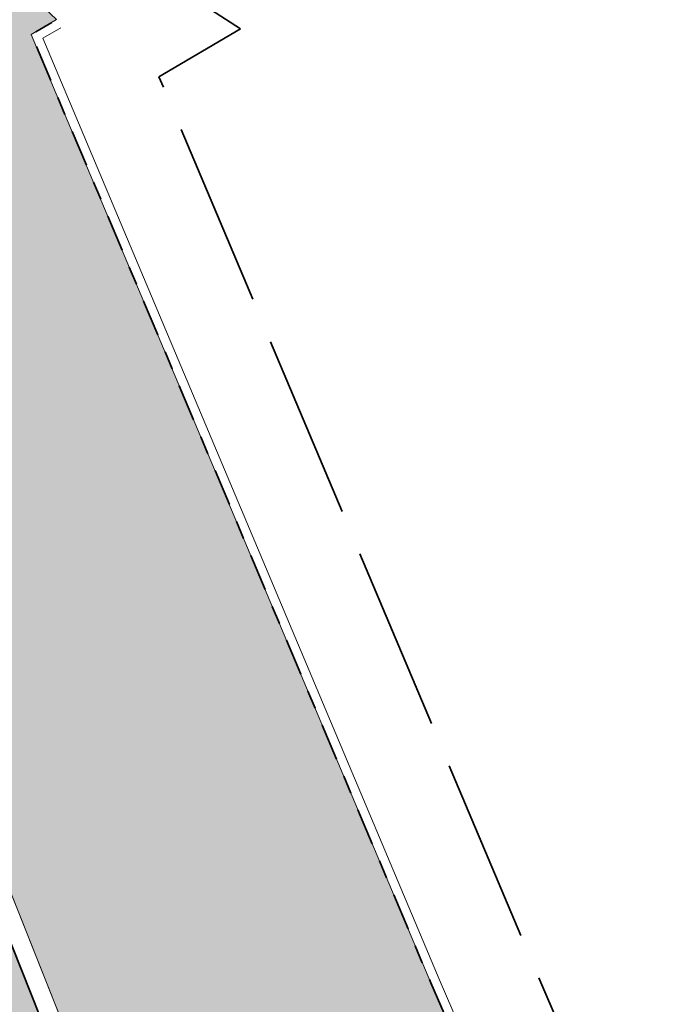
# Model space of a CAD drawing. Header units: metres. Extents: x 196674 to 197628, y 355499 to 356232.
# Tile 23 of 209: x 196884 to 196891, y 355823 to 355834. Entities that reach past the tile are written whole.
import ezdxf

# ---------------------------------------------------------------- set-up
doc = ezdxf.new("R2010")
doc.units = ezdxf.units.M
doc.linetypes.add('VH-OPSLUITBAND-SO', pattern=[10, 4, -2, 2, -2])
doc.linetypes.add('ZZ-SYSTEEMGRENS-SO', pattern=[5, 4, -1])
doc.layers.add('N-WE-VH-HULPLIJN-G', color=40, linetype='Continuous', lineweight=5, plot=False)
doc.layers.add('N-WE-VH-KANTOPSLUITING_ACHTERKANTBAND-G', color=50, linetype='Continuous', lineweight=18)
for name, color, linetype, lineweight, true_color in [('N-WE-VH-KANTOPSLUITING_GELEIDEBAND_50 200-G', 1, 'Continuous', 35, 0xff0000), ('N-WE-VH-KANTOPSLUITING_OPSLUITBAND_100X200-G', 150, 'VH-OPSLUITBAND-SO', 35, 0x007fff), ('N-WE-VH-OPENVERHARDING_STRAATBAKSTEEN_ROOD_ELLEBOOG_LINGE-A', 7, 'Continuous', 5, 0xdaaea0), ('N-WE-VH-OPENVERHARDING_TEGEL_200x300_FIETSPAD_ROOD-A', 7, 'Continuous', 5, 0xe04d68), ('X-XX-AL-GRENS_SYSTEEMGRENS-G', 7, 'ZZ-SYSTEEMGRENS-SO', 35, 0xd60036)]:
    doc.layers.add(name, color=color, linetype=linetype, lineweight=lineweight, true_color=true_color)

msp = doc.modelspace()

# ---------------------------------------------------------------- hatches: boundary and pattern name
at = {"layer": 'N-WE-VH-OPENVERHARDING_STRAATBAKSTEEN_ROOD_ELLEBOOG_LINGE-A', "true_color": 0xb05e45}
h = msp.add_hatch(dxfattribs=at)
h.set_pattern_fill('AVH-ROO_BSS_LINGEFRMT_ELLEBOOG', color=25, scale=4, angle=21.67232329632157, pattern_type=2)
h.set_pattern_definition([(21.67232329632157, (196753.6511661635, 356089.3677123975), (0.1792042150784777, 0.4155548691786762), [1.28, -0.64]), (291.6723232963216, (196753.2966401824, 356090.2598510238), (0.1792042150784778, 0.4155548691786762), [1.28, -0.64])])
edge = h.paths.add_edge_path()
edge.add_line((196854.634800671, 355847.3068900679), (196851.3665704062, 355846.0082851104))
edge.add_line((196851.3665704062, 355846.0082851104), (196852.9006189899, 355842.0887260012))
edge.add_line((196852.9006189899, 355842.0887260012), (196853.796900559, 355840.1496289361))
edge.add_line((196853.796900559, 355840.1496289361), (196854.5423430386, 355838.4176919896))
edge.add_line((196854.5423430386, 355838.4176919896), (196854.9167043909, 355838.5587630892))
edge.add_line((196854.9167043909, 355838.5587630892), (196855.1680830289, 355837.9095865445))
edge.add_line((196855.1680830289, 355837.9095865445), (196854.813907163, 355837.7761896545))
edge.add_line((196854.813907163, 355837.7761896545), (196858.0740962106, 355829.1894290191))
edge.add_line((196858.0740962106, 355829.1894290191), (196858.4847609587, 355829.3566530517))
edge.add_line((196858.4847609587, 355829.3566530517), (196858.6461048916, 355828.9515408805))
edge.add_line((196858.6461048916, 355828.9515408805), (196858.8074488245, 355828.5464287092))
edge.add_line((196858.8074488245, 355828.5464287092), (196858.3967840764, 355828.3792046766))
edge.add_line((196858.3967840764, 355828.3792046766), (196860.1905359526, 355823.8524921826))
edge.add_arc((196860.3361869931, 355823.4144153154), 0.4616552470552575, 27.314097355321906, 108.390845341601, ccw=False)
edge.add_arc((196860.3361869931, 355823.4144153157), 0.4616552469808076, -65.41169166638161, 27.31409731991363, ccw=False)
edge.add_line((196860.5282795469, 355822.9946224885), (196862.5133318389, 355818.0350498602))
edge.add_line((196862.5133318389, 355818.0350498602), (196866.2864310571, 355808.5456891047))
edge.add_line((196866.2864310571, 355808.5456891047), (196867.581257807, 355805.2878631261))
edge.add_line((196867.581257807, 355805.2878631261), (196867.9217623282, 355804.4098501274))
edge.add_line((196867.9217623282, 355804.4098501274), (196870.0653635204, 355798.8824353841))
edge.add_line((196870.0653635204, 355798.8824353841), (196873.358203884, 355800.1908192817))
edge.add_line((196873.358203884, 355800.1908192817), (196854.634800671, 355847.3068900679))
h.paths.add_polyline_path([(196841.0858936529, 355881.4017207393), (196837.7140431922, 355880.0443230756), (196839.5772904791, 355875.4159143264), (196841.1301816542, 355871.4390365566), (196841.7395418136, 355871.6956293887), (196843.151059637, 355868.2801940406), (196842.63141636, 355868.0392346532), (196843.4900363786, 355865.8687646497), (196844.0232237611, 355866.1116903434), (196845.3695745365, 355862.6465332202), (196844.746755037, 355862.3643601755), (196846.1745000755, 355858.6130248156), (196846.5038240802, 355858.7491365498), (196846.7150110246, 355858.2732877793), (196846.3951378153, 355858.1530437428), (196848.5058357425, 355853.0721934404), (196849.2454863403, 355851.269035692), (196849.5001118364, 355850.6861876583), (196850.030891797, 355850.9013806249), (196851.4569500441, 355847.2645212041), (196850.9688039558, 355847.0245952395), (196851.3665704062, 355846.0082851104), (196854.634800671, 355847.3068900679)])
h.paths.add_polyline_path([(196880.8574146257, 355842.0475994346), (196879.1419714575, 355846.3041045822), (196878.6767607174, 355847.4279524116), (196878.4514744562, 355847.9909747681), (196877.8947571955, 355847.7672206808), (196876.4362827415, 355851.384245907), (196877.0026204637, 355851.6118666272), (196876.8501220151, 355851.9929819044), (196875.7116283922, 355855.0583460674), (196872.1529597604, 355853.6441706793), (196890.8763631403, 355806.5280994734), (196895.0099379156, 355808.1707361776), (196891.3852624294, 355816.3565551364), (196888.3845230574, 355823.3092453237), (196884.0420041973, 355833.6126927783), (196884.3159500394, 355833.7740029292), (196883.9444415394, 355834.1288702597), (196882.5075790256, 355837.8448770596)])
edge = h.paths.add_edge_path()
edge.add_arc((196871.2374186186, 355865.9375688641), 0.2898915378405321, 99.84772102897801, 297.5182277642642, ccw=False)
edge.add_line((196871.187838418, 355866.2231890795), (196867.9303796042, 355874.2523537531))
edge.add_line((196867.9303796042, 355874.2523537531), (196867.1835981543, 355876.035643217))
edge.add_line((196867.1835981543, 355876.035643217), (196864.8483598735, 355881.7495890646))
edge.add_line((196864.8483598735, 355881.7495890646), (196864.1513045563, 355883.6890990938))
edge.add_line((196864.1513045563, 355883.6890990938), (196863.8494427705, 355884.6024968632))
edge.add_line((196863.8494427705, 355884.6024968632), (196863.4774495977, 355884.4671676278))
edge.add_line((196863.4774495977, 355884.4671676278), (196862.1200399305, 355887.8133126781))
edge.add_line((196862.1200399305, 355887.8133126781), (196862.4051404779, 355888.0123878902))
edge.add_line((196862.4051404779, 355888.0123878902), (196861.9821257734, 355889.082991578))
edge.add_line((196861.9821257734, 355889.082991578), (196861.7565284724, 355889.7133117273))
edge.add_line((196861.7565284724, 355889.7133117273), (196861.5701991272, 355889.6476588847))
edge.add_line((196861.5701991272, 355889.6476588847), (196861.3862929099, 355890.1423955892))
edge.add_line((196861.3862929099, 355890.1423955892), (196861.5669729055, 355890.2142988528))
edge.add_line((196861.5669729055, 355890.2142988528), (196861.446571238, 355890.5415519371))
edge.add_line((196861.446571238, 355890.5415519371), (196861.749, 355890.659))
edge.add_line((196861.749, 355890.659), (196860.359, 355894.034))
edge.add_line((196860.359, 355894.034), (196860.127, 355893.937))
edge.add_line((196860.127, 355893.937), (196859.854, 355894.644))
edge.add_line((196859.854, 355894.644), (196860.083, 355894.727))
edge.add_line((196860.083, 355894.727), (196859.6792949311, 355895.7113569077))
edge.add_line((196859.6792949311, 355895.7113569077), (196856.0146416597, 355894.255064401))
edge.add_line((196856.0146416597, 355894.255064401), (196872.1529597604, 355853.6441706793))
edge.add_line((196872.1529597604, 355853.6441706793), (196875.7116283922, 355855.0583460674))
edge.add_line((196875.7116283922, 355855.0583460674), (196873.8583172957, 355860.0483374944))
edge.add_line((196873.8583172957, 355860.0483374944), (196871.3713574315, 355865.6804745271))
edge = h.paths.add_edge_path()
edge.add_line((196857.0729405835, 355901.7350927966), (196856.2620444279, 355903.5931532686))
edge.add_line((196856.2620444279, 355903.5931532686), (196856.1540861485, 355903.5406490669))
edge.add_line((196856.1540861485, 355903.5406490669), (196855.9286700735, 355904.0573672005))
edge.add_line((196855.9286700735, 355904.0573672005), (196856.0598969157, 355904.1146143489))
edge.add_line((196856.0598969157, 355904.1146143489), (196855.6229645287, 355905.16350213))
edge.add_line((196855.6229645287, 355905.16350213), (196855.4794456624, 355905.1088460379))
edge.add_line((196855.4794456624, 355905.1088460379), (196855.293381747, 355905.6217776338))
edge.add_line((196855.293381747, 355905.6217776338), (196855.4372839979, 355905.6790478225))
edge.add_line((196855.4372839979, 355905.6790478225), (196854.7639172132, 355907.3387920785))
edge.add_line((196854.7639172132, 355907.3387920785), (196854.6331884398, 355907.2857547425))
edge.add_line((196854.6331884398, 355907.2857547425), (196854.3865365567, 355907.8820846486))
edge.add_line((196854.3865365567, 355907.8820846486), (196854.5730159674, 355907.9594224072))
edge.add_line((196854.5730159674, 355907.9594224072), (196853.9598522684, 355909.5017534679))
edge.add_line((196853.9598522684, 355909.5017534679), (196853.7649923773, 355909.4064519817))
edge.add_line((196853.7649923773, 355909.4064519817), (196853.5230847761, 355910.0041915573))
edge.add_line((196853.5230847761, 355910.0041915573), (196853.7213924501, 355910.0956280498))
edge.add_line((196853.7213924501, 355910.0956280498), (196853.1065108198, 355911.6127306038))
edge.add_line((196853.1065108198, 355911.6127306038), (196850.6789398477, 355917.6353734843))
edge.add_line((196850.6789398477, 355917.6353734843), (196848.7404598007, 355916.8650446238))
edge.add_line((196848.7404598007, 355916.8650446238), (196850.8308011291, 355911.6048432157))
edge.add_arc((196821.371640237, 355899.8980998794), 31.7000000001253, 10.362350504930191, 21.67232329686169, ccw=False)
edge.add_line((196852.5546094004, 355905.6000674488), (196852.9441035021, 355903.4699987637))
edge.add_arc((196880.7825270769, 355908.5603988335), 28.29999999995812, 190.362350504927, 201.6723232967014)
edge.add_line((196854.48302382, 355898.1092683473), (196856.0146416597, 355894.255064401))
edge.add_line((196856.0146416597, 355894.255064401), (196859.6792949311, 355895.7113569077))
edge.add_line((196859.6792949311, 355895.7113569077), (196858.689, 355898.126))
edge.add_line((196858.689, 355898.126), (196858.4799999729, 355898.0369999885))
edge.add_line((196858.4799999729, 355898.0369999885), (196857.8911247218, 355899.311631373))
edge.add_line((196857.8911247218, 355899.311631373), (196857.0729405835, 355901.7350927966))
at = {"layer": 'N-WE-VH-OPENVERHARDING_TEGEL_200x300_FIETSPAD_ROOD-A'}
h = msp.add_hatch(dxfattribs=at)
h.set_pattern_fill('AVH-TEGEL_200X300_HALFST', color=256, scale=2, angle=21.67232329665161, pattern_type=2)
h.set_pattern_definition([(21.67232329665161, (0, 0), (-0.1477191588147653, 0.3717244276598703), []), (111.6723232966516, (0, 0), (-0.5575866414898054, -0.2215787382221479), [0.4, -0.4]), (111.6723232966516, (0.3717244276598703, 0.1477191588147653), (-0.5575866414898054, -0.2215787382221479), [-0.4, 0.4])])
h.paths.add_polyline_path([(196871.9670975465, 355853.5703110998), (196869.1791643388, 355852.4624174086), (196871.7642496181, 355845.9572399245), (196872.8352135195, 355843.262237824), (196878.005384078, 355830.2518828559), (196879.0763479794, 355827.5568807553), (196884.2465185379, 355814.5465257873), (196885.3174824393, 355811.8515236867), (196887.9025677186, 355805.3463462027), (196890.6905009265, 355806.454239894)])
h.paths.add_polyline_path([(196855.8287794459, 355894.1812048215), (196853.0408462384, 355893.0733111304), (196854.1118101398, 355890.3783090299), (196859.2819806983, 355877.3679540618), (196860.3529445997, 355874.6729519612), (196865.5231151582, 355861.6625969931), (196866.5940790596, 355858.9675948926), (196869.1791643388, 355852.4624174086), (196871.9670975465, 355853.5703110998)])

# ---------------------------------------------------------------- linework, layer by layer
at = {"layer": 'N-WE-VH-HULPLIJN-G', "flags": 128}
for points in [[(196880.8574146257, 355842.0475994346), (196879.1419714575, 355846.3041045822), (196878.6767607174, 355847.4279524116), (196878.4514744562, 355847.9909747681), (196877.8947571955, 355847.7672206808), (196876.4362827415, 355851.384245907), (196877.0026204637, 355851.6118666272), (196876.8501220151, 355851.9929819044), (196875.7116283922, 355855.0583460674), (196872.1529597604, 355853.6441706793), (196890.8763631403, 355806.5280994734), (196895.0099379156, 355808.1707361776), (196891.3852624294, 355816.3565551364), (196888.3845230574, 355823.3092453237), (196884.0420041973, 355833.6126927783), (196884.3159500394, 355833.7740029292), (196883.9444415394, 355834.1288702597), (196882.5075790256, 355837.8448770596)], [(196871.9670975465, 355853.5703110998), (196869.1791643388, 355852.4624174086), (196871.7642496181, 355845.9572399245), (196872.8352135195, 355843.262237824), (196878.005384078, 355830.2518828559), (196879.0763479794, 355827.5568807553), (196884.2465185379, 355814.5465257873), (196885.3174824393, 355811.8515236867), (196887.9025677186, 355805.3463462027), (196890.6905009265, 355806.454239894)]]:
    msp.add_lwpolyline(points, close=True, dxfattribs=at)
at = {"layer": 'N-WE-VH-KANTOPSLUITING_ACHTERKANTBAND-G', "flags": 128}
msp.add_lwpolyline([(196848.7404560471, 355916.8650432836), (196850.8308011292, 355911.6048432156, -0.04938916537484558), (196852.5546094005, 355905.6000674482), (196852.9441035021, 355903.469998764, 0.04938916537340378), (196854.4830238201, 355898.1092683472), (196891.173383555, 355805.7806693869, 0.2425756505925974), (196939.4051307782, 355763.7686919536), (196978.240702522, 355754.2391576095, 0.01194172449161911), (196982.8956366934, 355753.2141223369, 0.01194172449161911)], format="xyb", dxfattribs=at)
msp.add_lwpolyline([(196936.6110497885, 355768.5926563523), (196933.7682812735, 355769.6565290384), (196930.86842524, 355770.9212860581), (196927.6797548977, 355772.432095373), (196924.8527798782, 355773.9741957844), (196922.3435431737, 355775.449220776), (196919.5842822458, 355777.1917064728), (196917.343080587, 355778.5711044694), (196913.4195675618, 355780.9916157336), (196912.185672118, 355781.8337274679), (196910.5577072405, 355782.9945391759), (196907.8252865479, 355785.527777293), (196906.4934183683, 355786.7564728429), (196905.0160275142, 355788.5394249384), (196902.3741864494, 355793.2637957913), (196898.4236671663, 355800.6975398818), (196895.8697568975, 355806.4759416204), (196891.4768897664, 355816.3966132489), (196888.476506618, 355823.3484780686), (196884.1681315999, 355833.5709127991), (196884.3632049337, 355833.6857796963)], dxfattribs=at)
at = {"layer": 'N-WE-VH-KANTOPSLUITING_GELEIDEBAND_50 200-G', "ltscale": 0.2, "flags": 128}
msp.add_lwpolyline([(196855.8287794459, 355894.1812048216), (196890.9875213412, 355805.7068098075, 0.1414047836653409), (196914.7624567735, 355775.0225184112)], format="xyb", dxfattribs=at)
at = {"layer": 'N-WE-VH-KANTOPSLUITING_OPSLUITBAND_100X200-G', "ltscale": 0.1, "flags": 128}
msp.add_lwpolyline([(196936.576, 355768.499), (196933.730741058, 355769.5638046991), (196930.8270175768, 355770.8302484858), (196927.6343654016, 355772.3429444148), (196924.8034849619, 355773.887175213), (196922.291494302, 355775.3638190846), (196919.5313754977, 355777.1068465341), (196917.2906206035, 355778.4859695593), (196913.3651006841, 355780.9077189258), (196912.1284520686, 355781.7517096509), (196910.4944256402, 355782.9168435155), (196907.7573895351, 355785.4543605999), (196906.4206903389, 355786.6875129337), (196904.9332025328, 355788.4826502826), (196902.2863836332, 355793.2159229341), (196898.3336646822, 355800.6538061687), (196895.7782921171, 355806.4355164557), (196891.3852624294, 355816.3565551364), (196888.3845230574, 355823.3092453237), (196884.0420041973, 355833.6126927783), (196884.3124642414, 355833.7719503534)], dxfattribs=at)
at = {"layer": 'X-XX-AL-GRENS_SYSTEEMGRENS-G', "ltscale": 0.5, "flags": 128}
msp.add_lwpolyline([(197173.0845801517, 355664.4267221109), (197172.678291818, 355658.1040395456), (197176.2062336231, 355657.9276386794), (197179.6585214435, 355660.8258546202), (197196.8460500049, 355641.1849859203), (197196.618113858, 355640.9851655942), (197203.3658004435, 355633.2880423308), (197204.598351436, 355636.2035375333), (197206.181120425, 355637.5931654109), (197210.3450714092, 355632.9793581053), (197211.1344663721, 355633.8542043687), (197215.577003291, 355630.1111014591), (197222.812057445, 355638.6980935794), (197225.7729980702, 355636.1981525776), (197252.4997837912, 355613.6295939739), (197256.3974516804, 355618.2471244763), (197230.4350738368, 355640.1698336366), (197234.5465854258, 355645.0395252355), (197230.9951246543, 355648.102425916), (197227.7363916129, 355651.014992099), (197227.7150354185, 355650.9915016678), (197227.3858924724, 355651.2966605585), (197230.5297411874, 355654.3837220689), (197222.7747070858, 355662.5864016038), (197213.3031688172, 355673.0409596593), (197208.7438719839, 355679.5515306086), (197204.6678372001, 355688.2834966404), (197202.9207222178, 355693.3147658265), (197202.5296188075, 355695.8358091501), (197209.2561496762, 355696.7388380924), (197208.765603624, 355699.4053961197), (197208.8375775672, 355699.4157603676), (197208.4960738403, 355702.0476424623), (197209.7550059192, 355702.1614664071), (197209.6289773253, 355703.3557373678), (197209.431316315, 355705.9322142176), (197209.3853665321, 355708.5054020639), (197209.4909423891, 355711.0763696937), (197209.825975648, 355714.406320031), (197209.1003553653, 355714.700446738), (197209.2732684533, 355715.2254737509), (197208.7827839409, 355715.4092287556), (197209.8333840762, 355718.2914021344), (197204.6571410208, 355720.1605124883), (197206.9259623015, 355726.3911903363), (197207.3755778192, 355727.6258113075), (197205.6951706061, 355728.2354618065), (197201.970541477, 355729.6509828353, -0.03199396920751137), (197199.2658455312, 355725.4928494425), (197194.4988616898, 355729.2364659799), (197191.8020115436, 355731.3330088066), (197190.6829954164, 355730.2418318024), (197188.9323846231, 355731.7580333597, 0.01582069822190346), (197191.308975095, 355733.798286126), (197190.5246250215, 355734.700084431), (197189.8547559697, 355735.4391273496), (197188.5065648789, 355737.3969406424), (197188.3768484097, 355737.5504837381), (197186.2264232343, 355740.6599554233), (197185.4143065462, 355740.8273772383), (197177.0047230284, 355735.000759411), (197161.0308464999, 355735.7499021), (197143.9921317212, 355736.546230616), (197117.3114725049, 355737.8750504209), (197104.5701917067, 355738.4152468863), (197089.3270001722, 355739.2400485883), (197089.4979420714, 355743.4763910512), (197087.6423294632, 355744.6045541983), (197087.2320594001, 355744.8539874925), (197086.4302028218, 355745.4612094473), (197085.6301577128, 355746.0670596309), (197084.2515270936, 355747.3631431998), (197083.0033431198, 355748.790046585), (197081.9521148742, 355750.2640411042), (197081.052108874, 355751.8364435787), (197080.680597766, 355752.6629727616), (197080.3089695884, 355753.4897623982), (197079.7287775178, 355755.2084983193), (197079.3027229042, 355757.0287405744), (197079.0552433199, 355758.8767777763), (197078.9881413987, 355760.748092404), (197079.0484954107, 355761.6954089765), (197079.4901165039, 355761.5482019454), (197081.8987959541, 355767.3947458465), (197083.4122910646, 355769.9863346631), (197084.9290730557, 355772.1438856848), (197085.2777218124, 355772.6391357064), (197085.9504292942, 355773.4546849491), (197087.2615113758, 355775.0451778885), (197089.4568843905, 355777.2328139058), (197092.7058230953, 355779.8115121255), (197090.7255592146, 355782.8612331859), (197090.5279328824, 355783.1655891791), (197094.0593130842, 355784.7965387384), (197089.240221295, 355793.944965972), (197079.8514273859, 355789.6587774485), (197073.1066642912, 355808.1301448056), (197062.6964714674, 355839.0387078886), (197050.201550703, 355834.8591941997), (197054.256388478, 355823.4068109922), (197060.9054150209, 355805.9824325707), (197064.0917084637, 355798.9340248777), (197065.6061934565, 355785.3714584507), (197066.4118943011, 355778.1591798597), (197064.2976158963, 355775.7696807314), (197061.8930028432, 355773.065075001), (197059.8798242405, 355770.937906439), (197059.567781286, 355770.7063368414), (197054.395078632, 355766.8676324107), (197050.1449273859, 355764.4954855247), (197046.646028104, 355763.2036366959), (197046.6485450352, 355763.1967402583), (197042.8018864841, 355761.7681380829), (197042.6247659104, 355761.7025895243), (197032.2172606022, 355760.2665015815), (197022.1724443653, 355758.1057256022), (197022.1490316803, 355758.1349914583), (197018.4791559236, 355757.3507739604), (197017.1834583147, 355757.8590001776), (197013.9320116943, 355762.4906063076), (197012.2359937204, 355764.9334332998), (197011.548662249, 355765.9454268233), (197009.5874376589, 355768.7952768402), (197008.1879451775, 355770.6627745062), (197008.1739746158, 355770.651876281), (197004.3621297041, 355775.7021426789), (197000.7500667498, 355780.6711859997), (196997.3281167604, 355785.4310589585), (196992.0624097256, 355792.5561596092), (196987.5636689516, 355799.6503659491), (196980.2918957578, 355812.3582609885), (196971.7451011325, 355828.1610038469), (196956.4456734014, 355821.2458726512), (196960.0166344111, 355812.4100996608), (196962.4976294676, 355807.0886023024, -0.6085831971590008), (196961.4131292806, 355806.2394416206), (196970.6320923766, 355792.5786144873), (196976.225457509, 355784.303374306), (196982.879968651, 355776.9163582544), (196982.5041383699, 355776.476222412), (196987.7472751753, 355765.3430715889), (196990.3620391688, 355759.9089379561), (196989.6128942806, 355758.3801676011), (196986.801356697, 355757.089894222), (196981.5916446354, 355758.3619052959), (196976.4931413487, 355759.6093032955), (196973.9250311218, 355760.2238822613), (196971.9270970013, 355760.7020113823), (196970.093883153, 355761.1263081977), (196965.2690985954, 355762.243003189), (196955.7026120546, 355764.457163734), (196954.8259486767, 355764.7114400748), (196955.7288446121, 355765.5914382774), (196946.4199106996, 355767.8862061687), (196945.5109518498, 355767.0898728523), (196943.3561815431, 355767.6616250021), (196942.0243707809, 355768.0150110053), (196940.699224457, 355768.3753913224), (196937.911680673, 355769.161377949), (196937.9158913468, 355769.1720679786), (196934.1448626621, 355770.5833311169), (196931.0328001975, 355771.949971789), (196928.1497259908, 355773.3159879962), (196926.2238803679, 355774.3657393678), (196926.7008714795, 355775.2077771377), (196923.9720996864, 355776.8118532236), (196922.1171638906, 355777.9575551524), (196917.5440237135, 355780.8012867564), (196917.0166342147, 355779.9474843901), (196915.4224701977, 355780.9309636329), (196913.0167641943, 355782.4772167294), (196912.757872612, 355782.6539056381), (196911.190523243, 355783.7714957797), (196908.5042566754, 355786.2619442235), (196907.2206986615, 355787.4460719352), (196905.8442773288, 355789.1071714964), (196903.2522146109, 355793.7425243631), (196899.3236920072, 355801.1348770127), (196896.7844047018, 355806.8801932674), (196892.3931631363, 355816.7971943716), (196889.396342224, 355823.7408055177), (196885.4294056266, 355833.1531130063), (196886.3148759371, 355833.6745129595), (196885.0357126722, 355834.4994199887), (196884.9096875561, 355834.6903417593), (196883.5318420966, 355838.2464489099), (196881.8574062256, 355842.456115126), (196879.7964254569, 355847.3435551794), (196879.5508475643, 355847.9274201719), (196877.9207976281, 355851.9810838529), (196875.2708346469, 355858.5729917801), (196872.6243587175, 355865.1536886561), (196870.4789281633, 355870.5362599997), (196868.3870366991, 355875.7889875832), (196865.3800609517, 355883.3409266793), (196863.5295936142, 355887.9873007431), (196863.4110328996, 355888.2849971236), (196862.7400305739, 355889.9711056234), (196863.0622626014, 355890.0962442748), (196861.3970005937, 355894.1395962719), (196861.4037374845, 355894.142038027), (196859.229652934, 355899.4431236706), (196859.0298403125, 355899.3580359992), (196858.8952095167, 355899.696553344), (196858.3959365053, 355900.9492390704), (196849.546747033, 355923.1807260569), (196850.1922005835, 355924.6939033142), (196860.258528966, 355928.6657372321), (196869.5490503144, 355931.0234685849), (196873.3453938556, 355931.8019435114), (196886.2438454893, 355935.4284136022), (196898.3098795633, 355938.5764862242), (196898.3110943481, 355938.5724965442), (196903.1917021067, 355939.7712405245), (196904.7097162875, 355939.0568809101), (196905.0282216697, 355938.2924679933), (196909.0130922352, 355939.952830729), (196908.2642147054, 355942.2627148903), (196902.9799573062, 355958.738663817), (196902.4497829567, 355960.2008490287), (196901.8115777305, 355961.6192158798), (196900.9680556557, 355963.3204536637), (196898.0063144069, 355968.7541705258), (196894.5625896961, 355975.3226559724), (196892.3896866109, 355979.4813913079), (196888.5416758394, 355987.5664713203), (196887.4815956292, 355987.0834539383), (196885.6442474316, 355986.3271839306), (196885.5076204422, 355986.6344104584), (196873.7642690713, 355982.4273955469), (196860.8311621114, 355977.7025315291), (196860.6501748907, 355978.1868262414), (196859.8859481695, 355980.2917607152), (196853.3128873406, 355977.7107309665), (196853.73029577, 355976.6477246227), (196849.4907683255, 355974.9886047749), (196849.0872389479, 355976.0301083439), (196843.9608105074, 355973.9918913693), (196837.8119168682, 355989.4043746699), (196834.5901124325, 355988.2958011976), (196829.2277835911, 355986.0429299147), (196828.1156368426, 355985.4996470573), (196826.3328622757, 355984.7522034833), (196824.2538081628, 355989.7933135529), (196823.3493071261, 355989.4238303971), (196821.5217528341, 355993.9636112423), (196822.4415567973, 355994.327010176), (196811.4142395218, 356022.6098143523), (196811.1941616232, 356022.5241126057), (196809.0787073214, 356027.7608173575), (196808.1570951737, 356027.399245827), (196802.10045471, 356042.8370581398), (196803.0324375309, 356043.2047289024), (196801.2251267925, 356047.7859519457), (196800.9629805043, 356047.6825342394), (196799.5580754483, 356051.2186581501), (196798.9326303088, 356050.9700967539), (196795.7620501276, 356058.7913388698), (196785.962956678, 356083.7526770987), (196782.5256602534, 356092.3853087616), (196783.4607012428, 356092.7526788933), (196781.019036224, 356098.8045971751), (196780.1137519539, 356098.4428009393), (196778.7301102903, 356101.9178165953), (196774.5320198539, 356112.348299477), (196772.2902714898, 356117.515377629), (196776.44078803, 356119.079716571), (196791.849465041, 356131.7811384), (196790.0748953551, 356134.2200693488), (196802.0204483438, 356142.8516660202), (196802.0676224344, 356142.8083428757), (196807.6543048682, 356146.8198669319), (196821.3261595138, 356152.9520820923), (196824.118863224, 356147.8038902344), (196826.9348279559, 356140.6494155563), (196826.9667213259, 356140.5675271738), (196829.5085456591, 356133.5350799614), (196829.5777539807, 356133.3434260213), (196832.2898444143, 356127.7055041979), (196833.7548698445, 356124.6604513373), (196834.9901440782, 356122.0931766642), (196835.0225480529, 356122.0325953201), (196835.1990731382, 356121.7003128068), (196837.0506620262, 356117.8328811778), (196837.4462851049, 356117.0125892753), (196839.1926216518, 356113.3926815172), (196841.4323661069, 356114.511984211), (196841.8392721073, 356113.6336860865), (196848.0955434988, 356116.517072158), (196847.6769788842, 356117.425259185), (196852.5147321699, 356119.6548795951), (196850.4481800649, 356123.3458274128), (196845.5717484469, 356132.2801574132), (196843.8176550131, 356136.7414412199), (196842.4688873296, 356140.1178663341), (196840.0819394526, 356146.0228419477), (196839.9684512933, 356146.3257976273), (196837.6473192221, 356152.5214195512), (196836.4018865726, 356158.1741344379), (196834.8989662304, 356157.8391461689), (196833.0580044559, 356165.8451506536), (196834.6039987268, 356166.1812686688), (196833.231549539, 356172.4004655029), (196818.5547710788, 356168.2850407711), (196819.0904617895, 356165.4031631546), (196818.6774567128, 356164.7734485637), (196805.8544307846, 356160.1790812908), (196763.847697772, 356130.3813046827), (196763.5509762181, 356130.4127969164), (196762.5818188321, 356130.5249803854), (196761.7183121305, 356129.7086118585, 0.04730650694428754), (196752.2297252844, 356136.4176360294), (196747.6793319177, 356140.070134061), (196742.0814451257, 356144.4630395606), (196738.7537234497, 356147.2546337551), (196734.7560397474, 356150.8499354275), (196729.666907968, 356145.2019173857), (196729.4110213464, 356144.9179294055), (196728.5373751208, 356145.25504501), (196726.9098917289, 356145.8830452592), (196726.6614752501, 356145.2392657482), (196726.5077088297, 356145.3668838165), (196724.5966113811, 356147.0002316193), (196723.2386024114, 356148.3499242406), (196720.9989937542, 356150.8008754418), (196719.8259691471, 356152.0571855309), (196717.8551161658, 356153.8806850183), (196716.3066054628, 356155.1783671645), (196713.4920412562, 356157.0380855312), (196712.711518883, 356157.526736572), (196710.5865978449, 356158.6597682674), (196709.0460740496, 356159.8798850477, -0.1436820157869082), (196707.9944026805, 356162.614189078), (196707.7956403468, 356165.0395700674), (196705.255843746, 356165.9921554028), (196703.9080476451, 356165.8817021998), (196704.296213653, 356161.5859622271), (196704.322643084, 356161.4572245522), (196699.9945406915, 356161.1598107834), (196700.4765585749, 356140.6409319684, -0.8375811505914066), (196697.1042396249, 356117.7401990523), (196690.2804314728, 356092.1839640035, 0.01148923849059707), (196682.1238954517, 356058.6533288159), (196678.2447453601, 356040.9444071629), (196676.8078900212, 356034.3849397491), (196676.7367004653, 356034.0373672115), (196673.76097036, 356020.1679628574), (196685.4972137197, 356017.0123139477), (196688.4141098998, 356023.4875724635), (196684.7023326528, 356025.1594317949), (196684.8709302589, 356032.3200466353), (196686.954459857, 356036.67925281), (196701.2270857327, 356066.3816892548), (196697.4228360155, 356068.2135735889), (196701.9253072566, 356087.990611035), (196702.113404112, 356090.4525884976), (196703.1938799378, 356090.1812386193), (196704.7481254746, 356094.7148607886), (196705.3277865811, 356095.9075069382), (196706.1690198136, 356096.9042763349), (196707.142583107, 356097.5850231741), (196708.3354430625, 356098.0646037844), (196709.2981925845, 356097.8962027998), (196710.1314496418, 356097.4912135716), (196711.0135994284, 356096.7398888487), (196711.613187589, 356094.6944549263), (196715.3306055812, 356098.6467015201), (196723.1713741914, 356104.959617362), (196732.8379125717, 356111.0407349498), (196733.3237033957, 356110.1763676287), (196733.395023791, 356110.047721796, 0.4142124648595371), (196734.754474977, 356109.6579975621), (196736.9542150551, 356108.9736747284, -0.02164444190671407), (196739.4192796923, 356107.5715157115, 0.0006306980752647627), (196739.4214182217, 356107.5701773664, -0.2262979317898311), (196739.4250952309, 356107.5644124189), (196739.8764398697, 356106.708415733), (196739.5816296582, 356106.4366577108), (196740.3007240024, 356104.7008456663), (196740.9509263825, 356104.9922062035), (196741.9809548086, 356103.0387080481), (196744.8395286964, 356104.2229286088, -0.3990416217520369), (196746.5871881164, 356103.5518771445), (196746.6513408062, 356103.3996378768), (196746.689370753, 356103.0266088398), (196746.4151777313, 356101.5848105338), (196747.429397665, 356101.3609511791), (196747.5333455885, 356101.2994572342), (196747.5384435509, 356101.2929342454), (196766.0705486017, 356056.7132555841), (196765.1623874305, 356056.3282861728), (196767.2394890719, 356051.1270879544), (196768.1793575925, 356051.5344794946), (196771.4711978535, 356043.8233024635), (196774.40164759, 356036.7635904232), (196774.0151730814, 356036.5839879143), (196774.7283105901, 356034.7171646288), (196775.4376722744, 356034.2825268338), (196775.853972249, 356033.3023071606), (196775.6600364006, 356032.5504327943), (196776.765634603, 356029.8908119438), (196776.718840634, 356029.8583752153), (196777.0974306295, 356028.7594125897), (196777.9658206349, 356027.7189745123), (196778.0591666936, 356026.3169710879), (196778.4461698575, 356025.4565066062), (196778.8262353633, 356024.4427094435), (196778.82622122, 356024.4427022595), (196778.8266270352, 356024.4416646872), (196779.3783198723, 356022.97006407), (196779.3990069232, 356022.9782259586), (196780.7255773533, 356019.5865020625), (196780.754093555, 356019.5982524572), (196782.2401021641, 356015.8367131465), (196783.4327975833, 356012.7766123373), (196782.5021506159, 356012.4159202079), (196784.7325956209, 356006.6609931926), (196786.038590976, 356007.1671596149), (196787.6956637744, 356002.99373992), (196787.5357676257, 356002.9336515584), (196788.527525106, 356000.4577747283), (196788.2725773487, 356000.3582829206), (196788.9724314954, 355999.1126709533), (196789.3908675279, 355998.5302971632), (196789.7536275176, 355998.0254125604), (196789.9147147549, 355996.5999778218), (196790.4410486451, 355995.4737364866), (196790.4469192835, 355995.47546678), (196790.6242366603, 355994.9662783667), (196790.9335315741, 355995.0883984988), (196793.8902314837, 355987.5860400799), (196793.7542048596, 355987.5476454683), (196795.505857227, 355983.2445885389), (196795.6242983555, 355983.312781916), (196796.991807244, 355979.8198586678), (196797.0047048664, 355979.7233568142), (196796.9933585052, 355979.6824914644), (196796.9669683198, 355979.6505170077), (196796.822975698, 355979.5766059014), (196795.3985459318, 355979.0322727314), (196797.1469514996, 355974.4569848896), (196797.1501836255, 355974.4582530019), (196795.4187218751, 355970.4877992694), (196796.2201695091, 355969.6560949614), (196797.0849824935, 355967.4537241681), (196798.9466017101, 355968.1847329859), (196800.5529653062, 355968.8170288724), (196800.6150046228, 355968.7023501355), (196800.8616512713, 355968.7744826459), (196801.6407865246, 355967.8232749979), (196801.6785991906, 355967.7771113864), (196801.6961792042, 355966.4146603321), (196801.7040832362, 355965.8020978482, 0.2098831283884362), (196802.0368526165, 355965.0700742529, 0.1229137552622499), (196802.0944480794, 355964.5891732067), (196802.9107575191, 355962.4451987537), (196803.0986146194, 355962.5296289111, 0.04929694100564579), (196803.2118388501, 355962.3687718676), (196804.3748923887, 355961.0206686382), (196804.4152792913, 355960.973855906), (196804.4401436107, 355960.2826278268), (196804.4459236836, 355960.1212617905), (196803.9148513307, 355960.1157297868), (196805.8237591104, 355955.3454282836), (196806.4277367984, 355955.633371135), (196806.6532355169, 355955.5186944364), (196807.0270248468, 355954.5686016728), (196806.896691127, 355954.2200849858), (196806.3685258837, 355953.9064868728), (196808.2467157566, 355949.1968786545), (196809.0713129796, 355949.5131897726), (196810.7611227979, 355945.21653999), (196812.8164223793, 355939.9905657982), (196815.7958787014, 355932.7153467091), (196817.2786866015, 355929.1286764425), (196819.2233460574, 355924.3463577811), (196820.974699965, 355919.8030463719), (196821.7022264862, 355917.7120897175), (196822.8275510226, 355914.9902061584), (196826.5518493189, 355905.5439142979), (196827.5083210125, 355903.1053161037), (196827.5308293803, 355903.1196992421), (196828.5703350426, 355900.3870734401, 0.1057314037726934), (196828.7975064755, 355900.0358952, 0.1359501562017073), (196828.9295866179, 355899.5185573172), (196829.4561675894, 355898.5993144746), (196829.938950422, 355897.0408730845, 0.1142322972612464), (196830.1661458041, 355896.6512290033, 0.1021066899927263), (196830.23636084, 355896.2531616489), (196830.8234352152, 355894.775179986, 0.09413674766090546), (196831.0235326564, 355894.4601106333, 0.07582889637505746), (196831.0699955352, 355894.1621297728), (196831.3336353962, 355893.3277624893), (196830.5490288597, 355891.650566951), (196830.730654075, 355891.1774844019), (196831.6305612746, 355889.0373983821), (196832.1718899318, 355888.9724389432), (196833.8661398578, 355884.6967749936), (196833.0916363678, 355884.3898747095), (196834.2334853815, 355881.5063921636), (196835.7340846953, 355881.0039957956), (196836.3963712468, 355880.6373454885), (196840.5779483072, 355870.1214583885), (196841.1998491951, 355870.3833319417), (196841.8607508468, 355868.7841549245), (196841.3542408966, 355868.5492854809), (196842.9471889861, 355864.5225379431), (196843.474497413, 355864.7627851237), (196844.0946204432, 355863.1667495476), (196843.4777571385, 355862.8872750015), (196845.6058022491, 355857.295932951), (196845.6591832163, 355857.3179956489), (196848.9573390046, 355849.3870718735), (196849.4691744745, 355849.5945842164), (196850.1900661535, 355847.7561027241), (196849.7024440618, 355847.5164343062), (196851.7354952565, 355842.3219023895), (196851.9803218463, 355841.6963600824), (196852.2130822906, 355841.1927849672), (196852.6975573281, 355840.1446276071), (196853.8314006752, 355837.546665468), (196857.1022606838, 355828.931799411), (196857.1021774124, 355828.9317655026), (196857.104474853, 355828.9259676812), (196857.5027287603, 355827.8770374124), (196857.5177064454, 355827.8831363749), (196859.2608649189, 355823.4841013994, 0.1197895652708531), (196859.5336863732, 355823.098470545, 0.1217854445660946), (196859.5998818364, 355822.6230344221), (196860.3813539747, 355820.6705579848), (196861.5845120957, 355817.6645162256), (196865.3571916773, 355808.1762108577), (196866.650424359, 355804.9223955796), (196866.9894190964, 355804.0482756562), (196869.9609907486, 355796.3858853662), (196870.2417437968, 355795.6982130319), (196874.2597470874, 355785.8213624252), (196876.4751023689, 355779.9106257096), (196876.5248359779, 355779.9270586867), (196877.4783340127, 355777.609714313), (196877.4870572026, 355777.6127263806, 0.01261409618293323), (196879.1276028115, 355773.4671132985), (196880.5794819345, 355769.9265380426), (196879.4564760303, 355768.8985009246), (196871.5899269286, 355765.9267262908), (196874.6150694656, 355763.7405958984), (196870.7815163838, 355762.3431721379), (196871.1765744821, 355761.2637959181), (196873.4589399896, 355754.9534811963), (196873.8205499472, 355753.8743063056), (196877.933770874, 355755.2526192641), (196879.3161058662, 355751.4604592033), (196887.4423074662, 355755.0355723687), (196887.6524770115, 355755.1609821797), (196887.7433886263, 355755.192988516), (196887.8657880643, 355755.2134610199), (196887.9953583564, 355755.215742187), (196888.0352466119, 355755.2100166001), (196888.0806541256, 355755.194805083), (196888.1556229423, 355755.1569219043), (196888.2342456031, 355755.1058393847), (196888.2799178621, 355755.067193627), (196888.3187308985, 355755.0246841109), (196888.3560790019, 355754.9712798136), (196888.4037650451, 355754.8834089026), (196890.242957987, 355750.9480844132), (196890.4947138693, 355750.6026519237), (196890.4494791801, 355750.5430745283), (196891.628236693, 355748.1977836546), (196891.6577586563, 355747.9263099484), (196893.7087405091, 355743.5292781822), (196894.4921495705, 355741.852565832), (196896.872192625, 355740.7600377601), (196896.2575067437, 355739.8318439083), (196898.2715684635, 355738.9073148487), (196899.8509010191, 355738.4527733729), (196902.2825244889, 355737.7529374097), (196907.1457714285, 355736.3532654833), (196917.8474241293, 355733.273265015), (196918.1089377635, 355734.2346253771), (196926.0062285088, 355731.9296392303), (196927.0971120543, 355732.0253109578), (196927.2914126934, 355732.7211091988), (196949.25195892, 355726.9179402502), (196950.9690876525, 355725.7952060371), (196950.858498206, 355725.3568524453), (196952.0887336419, 355725.1461394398), (196952.8819526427, 355724.9555262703), (196952.8603227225, 355724.8954303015), (196952.056959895, 355721.6922553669), (196951.4518210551, 355719.279440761), (196959.2800080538, 355717.3161154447), (196960.8516613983, 355723.8815794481), (196967.4256969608, 355722.1306030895), (196973.9033481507, 355720.4361775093), (196977.8684934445, 355719.3989738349), (196980.4243569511, 355718.8238264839), (196993.7588386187, 355715.5105551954), (196994.7639516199, 355716.0034841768), (196994.9897167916, 355716.0545171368), (196996.5017647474, 355715.9488593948), (196997.3169796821, 355715.6092477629), (196997.9952041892, 355715.036856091), (196998.4610569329, 355714.3165586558), (196998.8408934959, 355713.1578975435), (196998.8373696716, 355713.1068020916), (196998.8026880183, 355712.6039181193), (196998.5054317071, 355711.57326714), (196998.967312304, 355710.0772094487), (197001.8739445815, 355710.9575141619), (197005.9055135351, 355697.924832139), (197007.9029397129, 355691.7178882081), (197012.9334617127, 355675.5491580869), (197017.8784535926, 355659.8034283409), (197019.9986344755, 355652.9868181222), (197022.5523518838, 355644.9202439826), (197025.6999454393, 355634.5227791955), (197025.7567598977, 355634.1895291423), (197025.7192859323, 355633.9168304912), (197025.6181435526, 355633.7020966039), (197025.4453286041, 355633.4758310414), (197025.195021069, 355633.3010221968), (197024.8842618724, 355633.1887622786), (197022.7809993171, 355632.7952119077), (197021.2249886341, 355633.6494658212), (197017.690051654, 355632.6264885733), (197017.7273360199, 355632.4752797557), (197014.1229230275, 355631.4103093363), (197014.0722671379, 355631.5493647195), (197010.0124796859, 355630.3545619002), (197006.5432104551, 355629.6017441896), (197006.5540181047, 355629.5513084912), (197001.1443281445, 355628.4894595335), (196999.2574320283, 355628.1228370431), (197001.9823300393, 355614.4304461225), (197003.2307288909, 355614.6849740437), (197003.6205128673, 355613.1185353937), (197004.006443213, 355611.2187676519), (197003.9614653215, 355611.2096196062), (197004.2119997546, 355610.206901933), (197004.3094756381, 355609.7270704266), (197004.3307955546, 355609.7314437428), (197004.8907984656, 355607.4901357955), (197029.380694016, 355613.7773555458), (197029.3841525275, 355613.7521287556), (197029.4775205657, 355613.7547588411), (197031.0334295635, 355607.6447371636), (197027.1484354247, 355606.7099934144), (197028.7114272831, 355600.2542212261), (197028.8948398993, 355600.3195751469), (197029.4531395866, 355598.0973388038), (197030.7251398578, 355593.0343377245), (197031.3437632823, 355590.5737261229), (197031.1685464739, 355590.5261238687), (197032.7880676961, 355584.152430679), (197036.6741025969, 355585.3719723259), (197038.212636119, 355579.409403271), (197038.2010121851, 355579.4060264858), (197038.2728747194, 355579.1493745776), (197038.1803194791, 355579.1132554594), (197039.3673898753, 355574.1879968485), (197040.0304268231, 355571.0320611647), (197040.88012635, 355567.656390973), (197041.2093863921, 355566.3427106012), (197041.6648791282, 355566.4332058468), (197042.8515333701, 355561.7517462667), (197043.1005016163, 355560.7271915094), (197044.6430261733, 355554.3201080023), (197045.6960009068, 355554.5759243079), (197046.0663295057, 355552.9632527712), (197063.3112487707, 355556.2858520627), (197062.5528863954, 355564.4253253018), (197069.6953954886, 355564.7548009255), (197074.0489944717, 355565.8013962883), (197074.0651927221, 355569.3434042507), (197066.8277845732, 355574.7719568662), (197065.569183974, 355592.4263893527), (197065.9890710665, 355592.2571108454), (197066.9647035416, 355591.9362835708), (197067.948629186, 355591.6804678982), (197069.8143987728, 355591.2835510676), (197070.9138968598, 355590.9670390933), (197072.0547459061, 355590.5568482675), (197073.3952542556, 355590.1721260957, -0.1152568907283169), (197081.1782353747, 355583.3636143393), (197088.1711537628, 355574.4210026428), (197092.5545327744, 355568.8154951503), (197099.4778845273, 355574.1657522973), (197101.0604109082, 355575.3887037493), (197095.3593342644, 355582.7660237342), (197094.9766501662, 355582.4665704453), (197094.8981522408, 355582.7529220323), (197094.2118387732, 355584.4945289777), (197092.7090311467, 355587.275688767), (197091.4245338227, 355588.9961585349), (197089.3067641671, 355591.1364624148), (197086.8976383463, 355592.962353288), (197085.5348704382, 355593.9300294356), (197077.2085234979, 355604.9027706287, -0.1058183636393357), (197071.6588760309, 355616.7440490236), (197070.2271579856, 355628.1527461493), (197068.8732504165, 355641.9015009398), (197068.754855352, 355648.6106856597), (197069.0445282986, 355655.8010382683), (197070.1813272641, 355663.7801162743), (197072.5559036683, 355674.3024406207), (197085.7316641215, 355673.7582615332), (197087.7834693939, 355674.5971967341), (197090.8065214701, 355674.4470028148), (197098.1397626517, 355681.0156148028), (197098.4240622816, 355685.9810240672), (197101.9406964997, 355685.7710316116), (197102.3433846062, 355697.078343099), (197156.4463787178, 355694.9579822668), (197156.2249856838, 355688.6267763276), (197150.0560632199, 355688.8424945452), (197149.8181020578, 355683.7954412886), (197156.0430107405, 355683.50194597), (197155.9434362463, 355681.3833071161), (197156.9940530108, 355681.3047563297), (197158.577914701, 355681.1016482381), (197160.1073547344, 355680.7434348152), (197161.7057278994, 355680.1852727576), (197163.2304949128, 355679.453872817), (197164.6201168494, 355678.5906370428), (197165.2392169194, 355678.1079641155), (197164.835822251, 355677.6446703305), (197163.4881835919, 355676.095416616), (197166.6344331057, 355672.654307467), (197167.6288975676, 355673.3756308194), (197167.9025847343, 355672.918075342), (197168.564826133, 355671.7474093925), (197169.0719519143, 355670.160087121), (197169.4840139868, 355668.6115914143), (197169.5948482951, 355667.1735395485), (197169.7172811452, 355664.6284666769), (197173.0845635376, 355664.4267231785)], format="xyb", dxfattribs=at)

doc.saveas('drawing.dxf')
